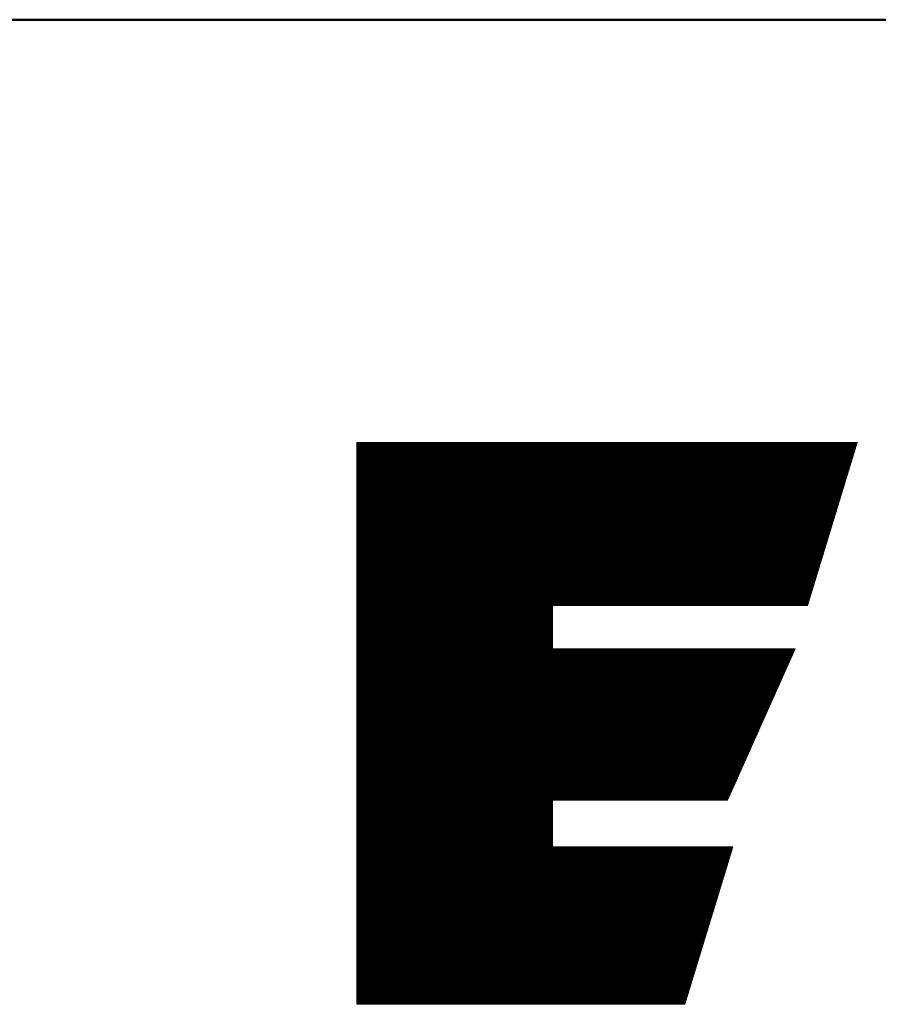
# Model space of a CAD drawing. Header units: inches. Extents: x 0.1 to 16.9, y 0.4 to 10.6.
# Tile 7 of 24: x 12.979 to 13.363, y 0.789 to 1.23. Entities that reach past the tile are written whole.
import ezdxf

# ---------------------------------------------------------------- set-up
doc = ezdxf.new("R2010")
doc.units = ezdxf.units.IN
doc.header["$MEASUREMENT"] = 0
doc.layers.add('FORMAT', color=5, linetype='Continuous', lineweight=25, true_color=0x0000ff)
doc.layers.add('Title (ANSI)', color=7, linetype='Continuous', lineweight=50)
doc.styles.add('Text Style107', font='arialbd.ttf')
doc.styles.add('Text Style109', font='arialbd.ttf')
doc.styles.add('Text Style47', font='ARIALN.TTF')
doc.styles.add('Text Style50', font='arial.ttf')
doc.styles.add('Text Style55', font='arial.ttf')
doc.styles.add('Text Style59', font='arial.ttf')

# ---------------------------------------------------------------- blocks, each defined once
blk = doc.blocks.new('Title Blocks ICD TITLE BLOCK MM CUSTOMER')
at = {"layer": 'FORMAT', "color": 7, "linetype": 'Continuous', "lineweight": 5}
for p, q in [((7.99462, 7.6129), (7.77071, 7.6129)), ((7.77071, 7.6129), (7.77071, 7.36144)), ((7.77071, 7.6129), (7.77071, 7.6129)), ((7.77071, 7.61232), (7.77129, 7.6129)), ((7.77071, 7.61175), (7.77187, 7.6129)), ((7.77071, 7.61117), (7.77244, 7.6129)), ((7.77071, 7.61059), (7.77302, 7.6129)), ((7.77071, 7.61002), (7.7736, 7.6129)), ((7.77071, 7.60944), (7.77417, 7.6129)), ((7.77071, 7.60886), (7.77475, 7.6129)), ((7.77071, 7.60829), (7.77533, 7.6129)), ((7.77071, 7.60771), (7.7759, 7.6129)), ((7.77071, 7.60713), (7.77648, 7.6129)), ((7.77071, 7.60655), (7.77706, 7.6129)), ((7.77071, 7.60598), (7.77763, 7.6129)), ((7.77071, 7.6054), (7.77821, 7.6129)), ((7.77071, 7.60482), (7.77879, 7.6129)), ((7.77071, 7.60425), (7.77936, 7.6129)), ((7.77071, 7.60367), (7.77994, 7.6129)), ((7.77071, 7.60309), (7.78052, 7.6129)), ((7.77071, 7.60252), (7.7811, 7.6129)), ((7.77071, 7.60194), (7.78167, 7.6129)), ((7.77071, 7.60136), (7.78225, 7.6129)), ((7.77071, 7.60079), (7.78283, 7.6129)), ((7.77071, 7.60021), (7.7834, 7.6129)), ((7.77071, 7.59963), (7.78398, 7.6129)), ((7.77071, 7.59906), (7.78456, 7.6129)), ((7.77071, 7.59848), (7.78513, 7.6129)), ((7.77071, 7.5979), (7.78571, 7.6129)), ((7.77071, 7.59733), (7.78629, 7.6129)), ((7.77071, 7.59675), (7.78686, 7.6129)), ((7.77071, 7.59617), (7.78744, 7.6129)), ((7.77071, 7.5956), (7.78802, 7.6129)), ((7.77071, 7.59502), (7.78859, 7.6129)), ((7.77071, 7.59444), (7.78917, 7.6129)), ((7.77071, 7.59386), (7.78975, 7.6129)), ((7.77071, 7.59329), (7.79032, 7.6129)), ((7.77071, 7.59271), (7.7909, 7.6129)), ((7.77071, 7.59213), (7.79148, 7.6129)), ((7.77071, 7.59156), (7.79205, 7.6129)), ((7.77071, 7.59098), (7.79263, 7.6129)), ((7.77071, 7.5904), (7.79321, 7.6129)), ((7.77071, 7.58983), (7.79378, 7.6129)), ((7.77071, 7.58925), (7.79436, 7.6129)), ((7.77071, 7.58867), (7.79494, 7.6129)), ((7.77071, 7.5881), (7.79552, 7.6129)), ((7.77071, 7.58752), (7.79609, 7.6129)), ((7.77071, 7.58694), (7.79667, 7.6129)), ((7.77071, 7.58637), (7.79725, 7.6129)), ((7.77071, 7.58579), (7.79782, 7.6129)), ((7.77071, 7.58521), (7.7984, 7.6129)), ((7.77071, 7.58464), (7.79898, 7.6129)), ((7.77071, 7.58406), (7.79955, 7.6129)), ((7.77071, 7.58348), (7.80013, 7.6129)), ((7.77071, 7.58291), (7.80071, 7.6129)), ((7.77071, 7.58233), (7.80128, 7.6129)), ((7.77071, 7.58175), (7.80186, 7.6129)), ((7.77071, 7.58118), (7.80244, 7.6129)), ((7.77071, 7.5806), (7.80301, 7.6129)), ((7.77071, 7.58002), (7.80359, 7.6129)), ((7.77071, 7.57944), (7.80417, 7.6129)), ((7.77071, 7.57887), (7.80474, 7.6129)), ((7.77071, 7.57829), (7.80532, 7.6129)), ((7.77071, 7.57771), (7.8059, 7.6129)), ((7.77071, 7.57714), (7.80647, 7.6129)), ((7.77071, 7.57656), (7.80705, 7.6129)), ((7.77071, 7.57598), (7.80763, 7.6129)), ((7.77071, 7.57541), (7.80821, 7.6129)), ((7.77071, 7.57483), (7.80878, 7.6129)), ((7.77071, 7.57425), (7.80936, 7.6129)), ((7.77071, 7.57368), (7.80994, 7.6129)), ((7.77071, 7.5731), (7.81051, 7.6129)), ((7.77071, 7.57252), (7.81109, 7.6129)), ((7.77071, 7.57195), (7.81167, 7.6129)), ((7.77071, 7.57137), (7.81224, 7.6129)), ((7.77071, 7.57079), (7.81282, 7.6129)), ((7.77071, 7.57022), (7.8134, 7.6129)), ((7.77071, 7.56964), (7.81397, 7.6129)), ((7.77071, 7.56906), (7.81455, 7.6129)), ((7.77071, 7.56849), (7.81513, 7.6129)), ((7.77071, 7.56791), (7.8157, 7.6129)), ((7.77071, 7.56733), (7.81628, 7.6129)), ((7.77071, 7.56675), (7.81686, 7.6129)), ((7.77071, 7.56618), (7.81743, 7.6129)), ((7.77071, 7.5656), (7.81801, 7.6129)), ((7.77071, 7.56502), (7.81859, 7.6129)), ((7.77071, 7.56445), (7.81916, 7.6129)), ((7.77071, 7.56387), (7.81974, 7.6129)), ((7.77071, 7.56329), (7.82032, 7.6129)), ((7.77071, 7.56272), (7.82089, 7.6129)), ((7.77071, 7.56214), (7.82147, 7.6129)), ((7.77071, 7.56156), (7.82205, 7.6129)), ((7.77071, 7.56099), (7.82263, 7.6129)), ((7.77071, 7.56041), (7.8232, 7.6129)), ((7.77071, 7.55983), (7.82378, 7.6129)), ((7.77071, 7.55926), (7.82436, 7.6129)), ((7.77071, 7.55868), (7.82493, 7.6129)), ((7.77071, 7.5581), (7.82551, 7.6129)), ((7.77071, 7.55753), (7.82609, 7.6129)), ((7.77071, 7.55695), (7.82666, 7.6129)), ((7.77071, 7.55637), (7.82724, 7.6129)), ((7.77071, 7.5558), (7.82782, 7.6129)), ((7.77071, 7.55522), (7.82839, 7.6129)), ((7.77071, 7.55464), (7.82897, 7.6129)), ((7.77071, 7.55407), (7.82955, 7.6129)), ((7.77071, 7.55349), (7.83012, 7.6129)), ((7.77071, 7.55291), (7.8307, 7.6129)), ((7.77071, 7.55233), (7.83128, 7.6129)), ((7.77071, 7.55176), (7.83185, 7.6129)), ((7.77071, 7.55118), (7.83243, 7.6129)), ((7.77071, 7.5506), (7.83301, 7.6129)), ((7.77071, 7.55003), (7.83358, 7.6129)), ((7.77071, 7.54945), (7.83416, 7.6129)), ((7.77071, 7.54887), (7.83474, 7.6129)), ((7.77071, 7.5483), (7.83532, 7.6129)), ((7.77071, 7.54772), (7.83589, 7.6129)), ((7.77071, 7.54714), (7.83647, 7.6129)), ((7.77071, 7.54657), (7.83705, 7.6129)), ((7.77071, 7.54599), (7.83762, 7.6129)), ((7.77071, 7.54541), (7.8382, 7.6129)), ((7.77071, 7.54484), (7.83878, 7.6129)), ((7.77071, 7.54426), (7.83935, 7.6129)), ((7.77071, 7.54368), (7.83993, 7.6129)), ((7.77071, 7.54311), (7.84051, 7.6129)), ((7.77071, 7.54253), (7.84108, 7.6129)), ((7.77071, 7.54195), (7.84166, 7.6129)), ((7.77071, 7.54138), (7.84224, 7.6129)), ((7.77071, 7.5408), (7.84281, 7.6129)), ((7.77071, 7.54022), (7.84339, 7.6129)), ((7.77071, 7.53964), (7.84397, 7.6129)), ((7.77071, 7.53907), (7.84454, 7.6129)), ((7.77071, 7.53849), (7.84512, 7.6129)), ((7.77071, 7.53791), (7.8457, 7.6129)), ((7.77071, 7.53734), (7.84627, 7.6129)), ((7.77071, 7.53676), (7.84685, 7.6129)), ((7.77071, 7.53618), (7.84743, 7.6129)), ((7.77071, 7.53561), (7.848, 7.6129)), ((7.77071, 7.53503), (7.84858, 7.6129)), ((7.77071, 7.53445), (7.84916, 7.6129)), ((7.77071, 7.53388), (7.84974, 7.6129)), ((7.77071, 7.5333), (7.85031, 7.6129)), ((7.77071, 7.53272), (7.85089, 7.6129)), ((7.77071, 7.53215), (7.85147, 7.6129)), ((7.77071, 7.53157), (7.85204, 7.6129)), ((7.77071, 7.53099), (7.85262, 7.6129)), ((7.77071, 7.53042), (7.8532, 7.6129)), ((7.77071, 7.52984), (7.85377, 7.6129)), ((7.77071, 7.52926), (7.85435, 7.6129)), ((7.77071, 7.52869), (7.85493, 7.6129)), ((7.77071, 7.52811), (7.8555, 7.6129)), ((7.77071, 7.52753), (7.85608, 7.6129)), ((7.77071, 7.52696), (7.85666, 7.6129)), ((7.77071, 7.52638), (7.85723, 7.6129)), ((7.77071, 7.5258), (7.85781, 7.6129)), ((7.77071, 7.52522), (7.85839, 7.6129)), ((7.77071, 7.52465), (7.85896, 7.6129)), ((7.77071, 7.52407), (7.85954, 7.6129)), ((7.77071, 7.52349), (7.86012, 7.6129)), ((7.77071, 7.52292), (7.86069, 7.6129)), ((7.77071, 7.52234), (7.86127, 7.6129)), ((7.77071, 7.52176), (7.86185, 7.6129)), ((7.77071, 7.52119), (7.86243, 7.6129)), ((7.77071, 7.52061), (7.863, 7.6129)), ((7.77071, 7.52003), (7.86358, 7.6129)), ((7.77071, 7.51946), (7.86416, 7.6129)), ((7.77071, 7.51888), (7.86473, 7.6129)), ((7.77071, 7.5183), (7.86531, 7.6129)), ((7.77071, 7.51773), (7.86589, 7.6129)), ((7.77071, 7.51715), (7.86646, 7.6129)), ((7.77071, 7.51657), (7.86704, 7.6129)), ((7.77071, 7.516), (7.86762, 7.6129)), ((7.77071, 7.51542), (7.86819, 7.6129)), ((7.77071, 7.51484), (7.86877, 7.6129)), ((7.77071, 7.51427), (7.86935, 7.6129)), ((7.77071, 7.51369), (7.86992, 7.6129)), ((7.77071, 7.51311), (7.8705, 7.6129)), ((7.77071, 7.51253), (7.87108, 7.6129)), ((7.77071, 7.51196), (7.87165, 7.6129)), ((7.77071, 7.51138), (7.87223, 7.6129)), ((7.77071, 7.5108), (7.87281, 7.6129)), ((7.77071, 7.51023), (7.87338, 7.6129)), ((7.77071, 7.50965), (7.87396, 7.6129)), ((7.77071, 7.50907), (7.87454, 7.6129)), ((7.77071, 7.5085), (7.87511, 7.6129)), ((7.77071, 7.50792), (7.87569, 7.6129)), ((7.77071, 7.50734), (7.87627, 7.6129)), ((7.77071, 7.50677), (7.87685, 7.6129)), ((7.77071, 7.50619), (7.87742, 7.6129)), ((7.77071, 7.50561), (7.878, 7.6129)), ((7.77071, 7.50504), (7.87858, 7.6129)), ((7.77071, 7.50446), (7.87915, 7.6129)), ((7.77071, 7.50388), (7.87973, 7.6129)), ((7.77071, 7.50331), (7.88031, 7.6129)), ((7.77071, 7.50273), (7.88088, 7.6129)), ((7.77071, 7.50215), (7.88146, 7.6129)), ((7.77071, 7.50158), (7.88204, 7.6129)), ((7.77071, 7.501), (7.88261, 7.6129)), ((7.77071, 7.50042), (7.88319, 7.6129)), ((7.77071, 7.49985), (7.88377, 7.6129)), ((7.77071, 7.49927), (7.88434, 7.6129)), ((7.77071, 7.49869), (7.88492, 7.6129)), ((7.77071, 7.49811), (7.8855, 7.6129)), ((7.77071, 7.49754), (7.88607, 7.6129)), ((7.77071, 7.49696), (7.88665, 7.6129)), ((7.77071, 7.49638), (7.88723, 7.6129)), ((7.77071, 7.49581), (7.8878, 7.6129)), ((7.77071, 7.49523), (7.88838, 7.6129)), ((7.77071, 7.49465), (7.88896, 7.6129)), ((7.77071, 7.49408), (7.88954, 7.6129)), ((7.77071, 7.4935), (7.89011, 7.6129)), ((7.77071, 7.49292), (7.89069, 7.6129)), ((7.77071, 7.49235), (7.89127, 7.6129)), ((7.77071, 7.49177), (7.89184, 7.6129)), ((7.77071, 7.49119), (7.89242, 7.6129)), ((7.77071, 7.49062), (7.893, 7.6129)), ((7.77071, 7.49004), (7.89357, 7.6129)), ((7.77071, 7.48946), (7.89415, 7.6129)), ((7.77071, 7.48889), (7.89473, 7.6129)), ((7.77071, 7.48831), (7.8953, 7.6129)), ((7.77071, 7.48773), (7.89588, 7.6129)), ((7.77071, 7.48716), (7.89646, 7.6129)), ((7.77071, 7.48658), (7.89703, 7.6129)), ((7.77071, 7.486), (7.89761, 7.6129)), ((7.77071, 7.48542), (7.89819, 7.6129)), ((7.77071, 7.48485), (7.89876, 7.6129)), ((7.77071, 7.48427), (7.89934, 7.6129)), ((7.77071, 7.48369), (7.89992, 7.6129)), ((7.77071, 7.48312), (7.90049, 7.6129)), ((7.77071, 7.48254), (7.90107, 7.6129)), ((7.77071, 7.48196), (7.90165, 7.6129)), ((7.77071, 7.48139), (7.90222, 7.6129)), ((7.77071, 7.48081), (7.9028, 7.6129)), ((7.77071, 7.48023), (7.90338, 7.6129)), ((7.77071, 7.47966), (7.90396, 7.6129)), ((7.77071, 7.47908), (7.90453, 7.6129)), ((7.77071, 7.4785), (7.90511, 7.6129)), ((7.77071, 7.47793), (7.90569, 7.6129)), ((7.77071, 7.47735), (7.90626, 7.6129)), ((7.77071, 7.47677), (7.90684, 7.6129)), ((7.77071, 7.4762), (7.90742, 7.6129)), ((7.77071, 7.47562), (7.90799, 7.6129)), ((7.77071, 7.47504), (7.90857, 7.6129)), ((7.77071, 7.47447), (7.90915, 7.6129)), ((7.77071, 7.47389), (7.90972, 7.6129)), ((7.77071, 7.47331), (7.9103, 7.6129)), ((7.77071, 7.47274), (7.91088, 7.6129)), ((7.77071, 7.47216), (7.91145, 7.6129)), ((7.77071, 7.47158), (7.91203, 7.6129)), ((7.77071, 7.471), (7.91261, 7.6129)), ((7.77071, 7.47043), (7.91318, 7.6129)), ((7.77071, 7.46985), (7.91376, 7.6129)), ((7.77071, 7.46927), (7.91434, 7.6129)), ((7.77071, 7.4687), (7.91491, 7.6129)), ((7.77071, 7.46812), (7.91549, 7.6129)), ((7.77071, 7.46754), (7.91607, 7.6129)), ((7.77071, 7.46697), (7.91665, 7.6129)), ((7.77071, 7.46639), (7.91722, 7.6129)), ((7.77071, 7.46581), (7.9178, 7.6129)), ((7.77071, 7.46524), (7.91838, 7.6129)), ((7.77071, 7.46466), (7.91895, 7.6129)), ((7.77071, 7.46408), (7.91953, 7.6129)), ((7.77071, 7.46351), (7.92011, 7.6129)), ((7.77071, 7.46293), (7.92068, 7.6129)), ((7.77071, 7.46235), (7.92126, 7.6129)), ((7.77071, 7.46178), (7.92184, 7.6129)), ((7.77071, 7.4612), (7.92241, 7.6129)), ((7.77071, 7.46062), (7.92299, 7.6129)), ((7.77071, 7.46005), (7.92357, 7.6129)), ((7.77071, 7.45947), (7.92414, 7.6129)), ((7.77071, 7.45889), (7.92472, 7.6129)), ((7.77071, 7.45831), (7.9253, 7.6129)), ((7.77071, 7.45774), (7.92587, 7.6129)), ((7.77071, 7.45716), (7.92645, 7.6129)), ((7.77071, 7.45658), (7.92703, 7.6129)), ((7.77071, 7.45601), (7.9276, 7.6129)), ((7.77071, 7.45543), (7.92818, 7.6129)), ((7.77071, 7.45485), (7.92876, 7.6129)), ((7.77071, 7.45428), (7.92933, 7.6129)), ((7.77071, 7.4537), (7.92991, 7.6129)), ((7.77071, 7.45312), (7.93049, 7.6129)), ((7.77071, 7.45255), (7.93107, 7.6129)), ((7.85873, 7.53999), (7.93164, 7.6129)), ((7.85931, 7.53999), (7.93222, 7.6129)), ((7.85989, 7.53999), (7.9328, 7.6129)), ((7.86046, 7.53999), (7.93337, 7.6129)), ((7.86104, 7.53999), (7.93395, 7.6129)), ((7.86162, 7.53999), (7.93453, 7.6129)), ((7.8622, 7.53999), (7.9351, 7.6129)), ((7.86277, 7.53999), (7.93568, 7.6129)), ((7.86335, 7.53999), (7.93626, 7.6129)), ((7.86393, 7.53999), (7.93683, 7.6129)), ((7.8645, 7.53999), (7.93741, 7.6129)), ((7.86508, 7.53999), (7.93799, 7.6129)), ((7.86566, 7.53999), (7.93856, 7.6129)), ((7.86623, 7.53999), (7.93914, 7.6129)), ((7.86681, 7.53999), (7.93972, 7.6129)), ((7.86739, 7.53999), (7.94029, 7.6129)), ((7.86796, 7.53999), (7.94087, 7.6129)), ((7.86854, 7.53999), (7.94145, 7.6129)), ((7.86912, 7.53999), (7.94202, 7.6129)), ((7.86969, 7.53999), (7.9426, 7.6129)), ((7.87027, 7.53999), (7.94318, 7.6129)), ((7.87085, 7.53999), (7.94376, 7.6129)), ((7.87142, 7.53999), (7.94433, 7.6129)), ((7.872, 7.53999), (7.94491, 7.6129)), ((7.87258, 7.53999), (7.94549, 7.6129)), ((7.87315, 7.53999), (7.94606, 7.6129)), ((7.87373, 7.53999), (7.94664, 7.6129)), ((7.87431, 7.53999), (7.94722, 7.6129)), ((7.87488, 7.53999), (7.94779, 7.6129)), ((7.87546, 7.53999), (7.94837, 7.6129)), ((7.87604, 7.53999), (7.94895, 7.6129)), ((7.87662, 7.53999), (7.94952, 7.6129)), ((7.87719, 7.53999), (7.9501, 7.6129)), ((7.87777, 7.53999), (7.95068, 7.6129)), ((7.87835, 7.53999), (7.95125, 7.6129)), ((7.87892, 7.53999), (7.95183, 7.6129)), ((7.8795, 7.53999), (7.95241, 7.6129)), ((7.88008, 7.53999), (7.95298, 7.6129)), ((7.88065, 7.53999), (7.95356, 7.6129)), ((7.88123, 7.53999), (7.95414, 7.6129)), ((7.88181, 7.53999), (7.95471, 7.6129)), ((7.88238, 7.53999), (7.95529, 7.6129)), ((7.88296, 7.53999), (7.95587, 7.6129)), ((7.88354, 7.53999), (7.95644, 7.6129)), ((7.88411, 7.53999), (7.95702, 7.6129)), ((7.88469, 7.53999), (7.9576, 7.6129)), ((7.88527, 7.53999), (7.95818, 7.6129)), ((7.88584, 7.53999), (7.95875, 7.6129)), ((7.88642, 7.53999), (7.95933, 7.6129)), ((7.887, 7.53999), (7.95991, 7.6129)), ((7.88757, 7.53999), (7.96048, 7.6129)), ((7.88815, 7.53999), (7.96106, 7.6129)), ((7.88873, 7.53999), (7.96164, 7.6129)), ((7.88931, 7.53999), (7.96221, 7.6129)), ((7.88988, 7.53999), (7.96279, 7.6129)), ((7.89046, 7.53999), (7.96337, 7.6129)), ((7.89104, 7.53999), (7.96394, 7.6129)), ((7.89161, 7.53999), (7.96452, 7.6129)), ((7.89219, 7.53999), (7.9651, 7.6129)), ((7.89277, 7.53999), (7.96567, 7.6129)), ((7.89334, 7.53999), (7.96625, 7.6129)), ((7.89392, 7.53999), (7.96683, 7.6129)), ((7.8945, 7.53999), (7.9674, 7.6129)), ((7.89507, 7.53999), (7.96798, 7.6129)), ((7.89565, 7.53999), (7.96856, 7.6129)), ((7.89623, 7.53999), (7.96913, 7.6129)), ((7.8968, 7.53999), (7.96971, 7.6129)), ((7.89738, 7.53999), (7.97029, 7.6129)), ((7.89796, 7.53999), (7.97087, 7.6129)), ((7.89853, 7.53999), (7.97144, 7.6129)), ((7.89911, 7.53999), (7.97202, 7.6129)), ((7.89969, 7.53999), (7.9726, 7.6129)), ((7.90026, 7.53999), (7.97317, 7.6129)), ((7.90084, 7.53999), (7.97375, 7.6129)), ((7.90142, 7.53999), (7.97433, 7.6129)), ((7.90199, 7.53999), (7.9749, 7.6129)), ((7.90257, 7.53999), (7.97548, 7.6129)), ((7.90315, 7.53999), (7.97606, 7.6129)), ((7.90373, 7.53999), (7.97663, 7.6129)), ((7.9043, 7.53999), (7.97721, 7.6129)), ((7.90488, 7.53999), (7.97779, 7.6129)), ((7.90546, 7.53999), (7.97836, 7.6129)), ((7.90603, 7.53999), (7.97894, 7.6129)), ((7.90661, 7.53999), (7.97952, 7.6129)), ((7.90719, 7.53999), (7.98009, 7.6129)), ((7.90776, 7.53999), (7.98067, 7.6129)), ((7.90834, 7.53999), (7.98125, 7.6129)), ((7.90892, 7.53999), (7.98182, 7.6129)), ((7.90949, 7.53999), (7.9824, 7.6129)), ((7.91007, 7.53999), (7.98298, 7.6129)), ((7.91065, 7.53999), (7.98355, 7.6129)), ((7.91122, 7.53999), (7.98413, 7.6129)), ((7.9118, 7.53999), (7.98471, 7.6129)), ((7.91238, 7.53999), (7.98529, 7.6129)), ((7.91295, 7.53999), (7.98586, 7.6129)), ((7.91353, 7.53999), (7.98644, 7.6129)), ((7.91411, 7.53999), (7.98702, 7.6129)), ((7.91468, 7.53999), (7.98759, 7.6129)), ((7.91526, 7.53999), (7.98817, 7.6129)), ((7.91584, 7.53999), (7.98875, 7.6129)), ((7.91642, 7.53999), (7.98932, 7.6129)), ((7.91699, 7.53999), (7.9899, 7.6129)), ((7.91757, 7.53999), (7.99048, 7.6129)), ((7.91815, 7.53999), (7.99105, 7.6129)), ((7.91872, 7.53999), (7.99163, 7.6129)), ((7.9193, 7.53999), (7.99221, 7.6129)), ((7.91988, 7.53999), (7.99278, 7.6129)), ((7.92045, 7.53999), (7.99336, 7.6129)), ((7.92103, 7.53999), (7.99394, 7.6129)), ((7.92161, 7.53999), (7.99451, 7.6129)), ((7.97238, 7.53999), (7.99462, 7.6129)), ((7.92218, 7.53999), (7.99441, 7.61222)), ((7.92276, 7.53999), (7.99416, 7.61139)), ((7.92334, 7.53999), (7.9939, 7.61056)), ((7.92391, 7.53999), (7.99365, 7.60973)), ((7.92449, 7.53999), (7.9934, 7.6089)), ((7.92507, 7.53999), (7.99314, 7.60807)), ((7.92564, 7.53999), (7.99289, 7.60724)), ((7.92622, 7.53999), (7.99264, 7.60641)), ((7.9268, 7.53999), (7.99238, 7.60558)), ((7.92737, 7.53999), (7.99213, 7.60475)), ((7.92795, 7.53999), (7.99188, 7.60392)), ((7.92853, 7.53999), (7.99162, 7.60309)), ((7.9291, 7.53999), (7.99137, 7.60226)), ((7.92968, 7.53999), (7.99112, 7.60143)), ((7.93026, 7.53999), (7.99087, 7.6006)), ((7.93084, 7.53999), (7.99061, 7.59977)), ((7.93141, 7.53999), (7.99036, 7.59894)), ((7.93199, 7.53999), (7.99011, 7.59811)), ((7.93257, 7.53999), (7.98985, 7.59728)), ((7.93314, 7.53999), (7.9896, 7.59645)), ((7.93372, 7.53999), (7.98935, 7.59562)), ((7.9343, 7.53999), (7.98909, 7.59479)), ((7.93487, 7.53999), (7.98884, 7.59396)), ((7.93545, 7.53999), (7.98859, 7.59313)), ((7.93603, 7.53999), (7.98833, 7.5923)), ((7.9366, 7.53999), (7.98808, 7.59147)), ((7.93718, 7.53999), (7.98783, 7.59064)), ((7.93776, 7.53999), (7.98758, 7.58981)), ((7.93833, 7.53999), (7.98732, 7.58898)), ((7.93891, 7.53999), (7.98707, 7.58815)), ((7.93949, 7.53999), (7.98682, 7.58732)), ((7.94006, 7.53999), (7.98656, 7.58649)), ((7.94064, 7.53999), (7.98631, 7.58566)), ((7.94122, 7.53999), (7.98606, 7.58483)), ((7.94179, 7.53999), (7.9858, 7.584)), ((7.94237, 7.53999), (7.98555, 7.58317)), ((7.94295, 7.53999), (7.9853, 7.58234)), ((7.94353, 7.53999), (7.98504, 7.58151)), ((7.9441, 7.53999), (7.98479, 7.58068)), ((7.94468, 7.53999), (7.98454, 7.57985)), ((7.94526, 7.53999), (7.98428, 7.57902)), ((7.94583, 7.53999), (7.98403, 7.57819)), ((7.94641, 7.53999), (7.98378, 7.57736)), ((7.94699, 7.53999), (7.98353, 7.57653)), ((7.94756, 7.53999), (7.98327, 7.5757)), ((7.94814, 7.53999), (7.98302, 7.57487)), ((7.94872, 7.53999), (7.98277, 7.57404)), ((7.94929, 7.53999), (7.98251, 7.57321)), ((7.94987, 7.53999), (7.98226, 7.57238)), ((7.95045, 7.53999), (7.98201, 7.57155)), ((7.95102, 7.53999), (7.98175, 7.57072)), ((7.9516, 7.53999), (7.9815, 7.56989)), ((7.95218, 7.53999), (7.98125, 7.56906)), ((7.95275, 7.53999), (7.98099, 7.56824)), ((7.95333, 7.53999), (7.98074, 7.56741)), ((7.95391, 7.53999), (7.98049, 7.56658)), ((7.95448, 7.53999), (7.98024, 7.56575)), ((7.95506, 7.53999), (7.97998, 7.56492)), ((7.95564, 7.53999), (7.97973, 7.56409)), ((7.95621, 7.53999), (7.97948, 7.56326)), ((7.95679, 7.53999), (7.97922, 7.56243)), ((7.95737, 7.53999), (7.97897, 7.5616)), ((7.95795, 7.53999), (7.97872, 7.56077)), ((7.95852, 7.53999), (7.97846, 7.55994)), ((7.9591, 7.53999), (7.97821, 7.55911)), ((7.95968, 7.53999), (7.97796, 7.55828)), ((7.96025, 7.53999), (7.9777, 7.55745)), ((7.96083, 7.53999), (7.97745, 7.55662)), ((7.96141, 7.53999), (7.9772, 7.55579)), ((7.96198, 7.53999), (7.97695, 7.55496)), ((7.96256, 7.53999), (7.97669, 7.55413)), ((7.96314, 7.53999), (7.97644, 7.5533)), ((7.96371, 7.53999), (7.97619, 7.55247)), ((7.96429, 7.53999), (7.97593, 7.55164)), ((7.96487, 7.53999), (7.97568, 7.55081)), ((7.96544, 7.53999), (7.97543, 7.54998)), ((7.96602, 7.53999), (7.97517, 7.54915)), ((7.9666, 7.53999), (7.97492, 7.54832)), ((7.96717, 7.53999), (7.97467, 7.54749)), ((7.96775, 7.53999), (7.97441, 7.54666)), ((7.96833, 7.53999), (7.97416, 7.54583)), ((7.9689, 7.53999), (7.97391, 7.545)), ((7.96948, 7.53999), (7.97366, 7.54417)), ((7.97006, 7.53999), (7.9734, 7.54334)), ((7.97064, 7.53999), (7.97315, 7.54251)), ((7.77071, 7.45197), (7.85832, 7.53958)), ((7.77071, 7.45139), (7.85832, 7.539)), ((7.77071, 7.45082), (7.85832, 7.53843)), ((7.77071, 7.45024), (7.85832, 7.53785)), ((7.85832, 7.53999), (7.97238, 7.53999)), ((7.85832, 7.52065), (7.85832, 7.53999)), ((7.97121, 7.53999), (7.9729, 7.54168)), ((7.97179, 7.53999), (7.97264, 7.54085)), ((7.97237, 7.53999), (7.97239, 7.54002)), ((7.77071, 7.44966), (7.85832, 7.53727)), ((7.77071, 7.44909), (7.85832, 7.5367)), ((7.77071, 7.44851), (7.85832, 7.53612)), ((7.77071, 7.44793), (7.85832, 7.53554)), ((7.77071, 7.44736), (7.85832, 7.53497)), ((7.77071, 7.44678), (7.85832, 7.53439)), ((7.77071, 7.4462), (7.85832, 7.53381)), ((7.77071, 7.44563), (7.85832, 7.53324)), ((7.77071, 7.44505), (7.85832, 7.53266)), ((7.77071, 7.44447), (7.85832, 7.53208)), ((7.77071, 7.44389), (7.85832, 7.5315)), ((7.77071, 7.44332), (7.85832, 7.53093)), ((7.77071, 7.44274), (7.85832, 7.53035)), ((7.77071, 7.44216), (7.85832, 7.52977)), ((7.77071, 7.44159), (7.85832, 7.5292)), ((7.77071, 7.44101), (7.85832, 7.52862)), ((7.77071, 7.44043), (7.85832, 7.52804)), ((7.77071, 7.43986), (7.85832, 7.52747)), ((7.77071, 7.43928), (7.85832, 7.52689)), ((7.77071, 7.4387), (7.85832, 7.52631)), ((7.77071, 7.43813), (7.85832, 7.52574)), ((7.77071, 7.43755), (7.85832, 7.52516)), ((7.77071, 7.43697), (7.85832, 7.52458)), ((7.77071, 7.4364), (7.85832, 7.52401)), ((7.77071, 7.43582), (7.85832, 7.52343)), ((7.77071, 7.43524), (7.85832, 7.52285)), ((7.77071, 7.43467), (7.85832, 7.52228)), ((7.77071, 7.43409), (7.85832, 7.5217)), ((7.77071, 7.43351), (7.85832, 7.52112)), ((7.77071, 7.43294), (7.85842, 7.52065)), ((7.77071, 7.43236), (7.859, 7.52065)), ((7.77071, 7.43178), (7.85958, 7.52065)), ((7.77071, 7.4312), (7.86015, 7.52065)), ((7.77071, 7.43063), (7.86073, 7.52065)), ((7.77071, 7.43005), (7.86131, 7.52065)), ((7.77071, 7.42947), (7.86188, 7.52065)), ((7.77071, 7.4289), (7.86246, 7.52065)), ((7.77071, 7.42832), (7.86304, 7.52065)), ((7.77071, 7.42774), (7.86362, 7.52065)), ((7.77071, 7.42717), (7.86419, 7.52065)), ((7.77071, 7.42659), (7.86477, 7.52065)), ((7.77071, 7.42601), (7.86535, 7.52065)), ((7.77071, 7.42544), (7.86592, 7.52065)), ((7.77071, 7.42486), (7.8665, 7.52065)), ((7.77071, 7.42428), (7.86708, 7.52065)), ((7.77071, 7.42371), (7.86765, 7.52065)), ((7.77071, 7.42313), (7.86823, 7.52065)), ((7.77071, 7.42255), (7.86881, 7.52065)), ((7.77071, 7.42198), (7.86938, 7.52065)), ((7.77071, 7.4214), (7.86996, 7.52065)), ((7.77071, 7.42082), (7.87054, 7.52065)), ((7.77071, 7.42025), (7.87111, 7.52065)), ((7.77071, 7.41967), (7.87169, 7.52065)), ((7.77071, 7.41909), (7.87227, 7.52065)), ((7.77071, 7.41852), (7.87284, 7.52065)), ((7.77071, 7.41794), (7.87342, 7.52065)), ((7.77071, 7.41736), (7.874, 7.52065)), ((7.77071, 7.41678), (7.87457, 7.52065)), ((7.77071, 7.41621), (7.87515, 7.52065)), ((7.77071, 7.41563), (7.87573, 7.52065)), ((7.77071, 7.41505), (7.87631, 7.52065)), ((7.77071, 7.41448), (7.87688, 7.52065)), ((7.77071, 7.4139), (7.87746, 7.52065)), ((7.77071, 7.41332), (7.87804, 7.52065)), ((7.77071, 7.41275), (7.87861, 7.52065)), ((7.77071, 7.41217), (7.87919, 7.52065)), ((7.77071, 7.41159), (7.87977, 7.52065)), ((7.77071, 7.41102), (7.88034, 7.52065)), ((7.77071, 7.41044), (7.88092, 7.52065)), ((7.77071, 7.40986), (7.8815, 7.52065)), ((7.77071, 7.40929), (7.88207, 7.52065)), ((7.77071, 7.40871), (7.88265, 7.52065)), ((7.77071, 7.40813), (7.88323, 7.52065)), ((7.77071, 7.40756), (7.8838, 7.52065)), ((7.77071, 7.40698), (7.88438, 7.52065)), ((7.77071, 7.4064), (7.88496, 7.52065)), ((7.77071, 7.40583), (7.88553, 7.52065)), ((7.77071, 7.40525), (7.88611, 7.52065)), ((7.77071, 7.40467), (7.88669, 7.52065)), ((7.77071, 7.40409), (7.88726, 7.52065)), ((7.77071, 7.40352), (7.88784, 7.52065)), ((7.77071, 7.40294), (7.88842, 7.52065)), ((7.77071, 7.40236), (7.889, 7.52065)), ((7.77071, 7.40179), (7.88957, 7.52065)), ((7.77071, 7.40121), (7.89015, 7.52065)), ((7.77071, 7.40063), (7.89073, 7.52065)), ((7.77071, 7.40006), (7.8913, 7.52065)), ((7.77071, 7.39948), (7.89188, 7.52065)), ((7.77071, 7.3989), (7.89246, 7.52065)), ((7.77071, 7.39833), (7.89303, 7.52065)), ((7.77071, 7.39775), (7.89361, 7.52065)), ((7.77071, 7.39717), (7.89419, 7.52065)), ((7.77071, 7.3966), (7.89476, 7.52065)), ((7.77071, 7.39602), (7.89534, 7.52065)), ((7.77071, 7.39544), (7.89592, 7.52065)), ((7.77071, 7.39487), (7.89649, 7.52065)), ((7.77071, 7.39429), (7.89707, 7.52065)), ((7.77071, 7.39371), (7.89765, 7.52065)), ((7.77071, 7.39314), (7.89822, 7.52065)), ((7.77071, 7.39256), (7.8988, 7.52065)), ((7.77071, 7.39198), (7.89938, 7.52065)), ((7.77071, 7.39141), (7.89995, 7.52065)), ((7.77071, 7.39083), (7.90053, 7.52065)), ((7.77071, 7.39025), (7.90111, 7.52065)), ((7.77071, 7.38967), (7.90168, 7.52065)), ((7.77071, 7.3891), (7.90226, 7.52065)), ((7.77071, 7.38852), (7.90284, 7.52065)), ((7.77071, 7.38794), (7.90342, 7.52065)), ((7.77071, 7.38737), (7.90399, 7.52065)), ((7.77071, 7.38679), (7.90457, 7.52065)), ((7.77071, 7.38621), (7.90515, 7.52065)), ((7.77071, 7.38564), (7.90572, 7.52065)), ((7.77071, 7.38506), (7.9063, 7.52065)), ((7.77071, 7.38448), (7.90688, 7.52065)), ((7.77071, 7.38391), (7.90745, 7.52065)), ((7.77071, 7.38333), (7.90803, 7.52065)), ((7.77071, 7.38275), (7.90861, 7.52065)), ((7.77071, 7.38218), (7.90918, 7.52065)), ((7.77071, 7.3816), (7.90976, 7.52065)), ((7.77071, 7.38102), (7.91034, 7.52065)), ((7.77071, 7.38045), (7.91091, 7.52065)), ((7.77071, 7.37987), (7.91149, 7.52065)), ((7.77071, 7.37929), (7.91207, 7.52065)), ((7.77071, 7.37872), (7.91264, 7.52065)), ((7.77071, 7.37814), (7.91322, 7.52065)), ((7.77071, 7.37756), (7.9138, 7.52065)), ((7.77071, 7.37698), (7.91437, 7.52065)), ((7.77071, 7.37641), (7.91495, 7.52065)), ((7.77071, 7.37583), (7.91553, 7.52065)), ((7.77071, 7.37525), (7.91611, 7.52065)), ((7.77071, 7.37468), (7.91668, 7.52065)), ((7.77071, 7.3741), (7.91726, 7.52065)), ((7.77071, 7.37352), (7.91784, 7.52065)), ((7.77071, 7.37295), (7.91841, 7.52065)), ((7.77071, 7.37237), (7.91899, 7.52065)), ((7.77071, 7.37179), (7.91957, 7.52065)), ((7.77071, 7.37122), (7.92014, 7.52065)), ((7.77071, 7.37064), (7.92072, 7.52065)), ((7.77071, 7.37006), (7.9213, 7.52065)), ((7.77071, 7.36949), (7.92187, 7.52065)), ((7.77071, 7.36891), (7.92245, 7.52065)), ((7.77071, 7.36833), (7.92303, 7.52065)), ((7.77071, 7.36776), (7.9236, 7.52065)), ((7.77071, 7.36718), (7.92418, 7.52065)), ((7.77071, 7.3666), (7.92476, 7.52065)), ((7.77071, 7.36603), (7.92533, 7.52065)), ((7.77071, 7.36545), (7.92591, 7.52065)), ((7.96683, 7.52065), (7.85832, 7.52065)), ((7.85865, 7.45281), (7.92649, 7.52065)), ((7.85922, 7.45281), (7.92706, 7.52065)), ((7.8598, 7.45281), (7.92764, 7.52065)), ((7.86038, 7.45281), (7.92822, 7.52065)), ((7.86095, 7.45281), (7.92879, 7.52065)), ((7.86153, 7.45281), (7.92937, 7.52065)), ((7.86211, 7.45281), (7.92995, 7.52065)), ((7.86269, 7.45281), (7.93053, 7.52065)), ((7.86326, 7.45281), (7.9311, 7.52065)), ((7.86384, 7.45281), (7.93168, 7.52065)), ((7.86442, 7.45281), (7.93226, 7.52065)), ((7.86499, 7.45281), (7.93283, 7.52065)), ((7.86557, 7.45281), (7.93341, 7.52065)), ((7.86615, 7.45281), (7.93399, 7.52065)), ((7.86672, 7.45281), (7.93456, 7.52065)), ((7.8673, 7.45281), (7.93514, 7.52065)), ((7.86788, 7.45281), (7.93572, 7.52065)), ((7.86845, 7.45281), (7.93629, 7.52065)), ((7.86903, 7.45281), (7.93687, 7.52065)), ((7.86961, 7.45281), (7.93745, 7.52065)), ((7.87018, 7.45281), (7.93802, 7.52065)), ((7.87076, 7.45281), (7.9386, 7.52065)), ((7.87134, 7.45281), (7.93918, 7.52065)), ((7.87191, 7.45281), (7.93975, 7.52065)), ((7.87249, 7.45281), (7.94033, 7.52065)), ((7.87307, 7.45281), (7.94091, 7.52065)), ((7.87364, 7.45281), (7.94148, 7.52065)), ((7.87422, 7.45281), (7.94206, 7.52065)), ((7.8748, 7.45281), (7.94264, 7.52065)), ((7.87537, 7.45281), (7.94322, 7.52065)), ((7.87595, 7.45281), (7.94379, 7.52065)), ((7.87653, 7.45281), (7.94437, 7.52065)), ((7.87711, 7.45281), (7.94495, 7.52065)), ((7.87768, 7.45281), (7.94552, 7.52065)), ((7.87826, 7.45281), (7.9461, 7.52065)), ((7.87884, 7.45281), (7.94668, 7.52065)), ((7.87941, 7.45281), (7.94725, 7.52065)), ((7.87999, 7.45281), (7.94783, 7.52065)), ((7.88057, 7.45281), (7.94841, 7.52065)), ((7.88114, 7.45281), (7.94898, 7.52065)), ((7.88172, 7.45281), (7.94956, 7.52065)), ((7.8823, 7.45281), (7.95014, 7.52065)), ((7.88287, 7.45281), (7.95071, 7.52065)), ((7.88345, 7.45281), (7.95129, 7.52065)), ((7.88403, 7.45281), (7.95187, 7.52065)), ((7.8846, 7.45281), (7.95244, 7.52065)), ((7.88518, 7.45281), (7.95302, 7.52065)), ((7.88576, 7.45281), (7.9536, 7.52065)), ((7.88633, 7.45281), (7.95417, 7.52065)), ((7.88691, 7.45281), (7.95475, 7.52065)), ((7.88749, 7.45281), (7.95533, 7.52065)), ((7.88806, 7.45281), (7.9559, 7.52065)), ((7.88864, 7.45281), (7.95648, 7.52065)), ((7.88922, 7.45281), (7.95706, 7.52065)), ((7.8898, 7.45281), (7.95764, 7.52065)), ((7.89037, 7.45281), (7.95821, 7.52065)), ((7.89095, 7.45281), (7.95879, 7.52065)), ((7.89153, 7.45281), (7.95937, 7.52065)), ((7.8921, 7.45281), (7.95994, 7.52065)), ((7.89268, 7.45281), (7.96052, 7.52065)), ((7.89326, 7.45281), (7.9611, 7.52065)), ((7.89383, 7.45281), (7.96167, 7.52065)), ((7.89441, 7.45281), (7.96225, 7.52065)), ((7.89499, 7.45281), (7.96283, 7.52065)), ((7.89556, 7.45281), (7.9634, 7.52065)), ((7.89614, 7.45281), (7.96398, 7.52065)), ((7.89672, 7.45281), (7.96456, 7.52065)), ((7.89729, 7.45281), (7.96513, 7.52065)), ((7.89787, 7.45281), (7.96571, 7.52065)), ((7.89845, 7.45281), (7.96629, 7.52065)), ((7.89902, 7.45281), (7.9668, 7.52059)), ((7.93663, 7.45281), (7.96683, 7.52065)), ((7.8996, 7.45281), (7.96634, 7.51955)), ((7.90018, 7.45281), (7.96588, 7.51851)), ((7.90075, 7.45281), (7.96541, 7.51747)), ((7.90133, 7.45281), (7.96495, 7.51643)), ((7.90191, 7.45281), (7.96449, 7.51539)), ((7.90248, 7.45281), (7.96402, 7.51435)), ((7.90306, 7.45281), (7.96356, 7.51331)), ((7.90364, 7.45281), (7.9631, 7.51227)), ((7.90422, 7.45281), (7.96264, 7.51123)), ((7.90479, 7.45281), (7.96217, 7.51019)), ((7.90537, 7.45281), (7.96171, 7.50915)), ((7.90595, 7.45281), (7.96125, 7.50811)), ((7.90652, 7.45281), (7.96078, 7.50707)), ((7.9071, 7.45281), (7.96032, 7.50603)), ((7.90768, 7.45281), (7.95986, 7.50499)), ((7.90825, 7.45281), (7.9594, 7.50395)), ((7.90883, 7.45281), (7.95893, 7.50291)), ((7.90941, 7.45281), (7.95847, 7.50187)), ((7.90998, 7.45281), (7.95801, 7.50083)), ((7.91056, 7.45281), (7.95755, 7.49979)), ((7.91114, 7.45281), (7.95708, 7.49876)), ((7.91171, 7.45281), (7.95662, 7.49772)), ((7.91229, 7.45281), (7.95616, 7.49668)), ((7.91287, 7.45281), (7.95569, 7.49564)), ((7.91344, 7.45281), (7.95523, 7.4946)), ((7.91402, 7.45281), (7.95477, 7.49356)), ((7.9146, 7.45281), (7.95431, 7.49252)), ((7.91517, 7.45281), (7.95384, 7.49148)), ((7.91575, 7.45281), (7.95338, 7.49044)), ((7.91633, 7.45281), (7.95292, 7.4894)), ((7.91691, 7.45281), (7.95246, 7.48836)), ((7.91748, 7.45281), (7.95199, 7.48732)), ((7.91806, 7.45281), (7.95153, 7.48628)), ((7.91864, 7.45281), (7.95107, 7.48524)), ((7.91921, 7.45281), (7.9506, 7.4842)), ((7.91979, 7.45281), (7.95014, 7.48316)), ((7.92037, 7.45281), (7.94968, 7.48212)), ((7.92094, 7.45281), (7.94922, 7.48108)), ((7.92152, 7.45281), (7.94875, 7.48004)), ((7.9221, 7.45281), (7.94829, 7.479)), ((7.92267, 7.45281), (7.94783, 7.47796)), ((7.92325, 7.45281), (7.94736, 7.47692)), ((7.92383, 7.45281), (7.9469, 7.47588)), ((7.9244, 7.45281), (7.94644, 7.47484)), ((7.92498, 7.45281), (7.94598, 7.47381)), ((7.92556, 7.45281), (7.94551, 7.47277)), ((7.92613, 7.45281), (7.94505, 7.47173)), ((7.92671, 7.45281), (7.94459, 7.47069)), ((7.92729, 7.45281), (7.94413, 7.46965)), ((7.92786, 7.45281), (7.94366, 7.46861)), ((7.92844, 7.45281), (7.9432, 7.46757)), ((7.92902, 7.45281), (7.94274, 7.46653)), ((7.92959, 7.45281), (7.94227, 7.46549)), ((7.93017, 7.45281), (7.94181, 7.46445)), ((7.93075, 7.45281), (7.94135, 7.46341)), ((7.93133, 7.45281), (7.94089, 7.46237)), ((7.9319, 7.45281), (7.94042, 7.46133)), ((7.93248, 7.45281), (7.93996, 7.46029)), ((7.93306, 7.45281), (7.9395, 7.45925)), ((7.93363, 7.45281), (7.93903, 7.45821)), ((7.93421, 7.45281), (7.93857, 7.45717)), ((7.93479, 7.45281), (7.93811, 7.45613)), ((7.93536, 7.45281), (7.93765, 7.45509)), ((7.93594, 7.45281), (7.93718, 7.45405)), ((7.77071, 7.36487), (7.85832, 7.45248)), ((7.77071, 7.3643), (7.85832, 7.45191)), ((7.77071, 7.36372), (7.85832, 7.45133)), ((7.77071, 7.36314), (7.85832, 7.45075)), ((7.77071, 7.36256), (7.85832, 7.45017)), ((7.77071, 7.36199), (7.85832, 7.4496)), ((7.85832, 7.45281), (7.93663, 7.45281)), ((7.85832, 7.43191), (7.85832, 7.45281)), ((7.93652, 7.45281), (7.93672, 7.45301)), ((7.77074, 7.36144), (7.85832, 7.44902)), ((7.77132, 7.36144), (7.85832, 7.44844)), ((7.77189, 7.36144), (7.85832, 7.44787)), ((7.77247, 7.36144), (7.85832, 7.44729)), ((7.77305, 7.36144), (7.85832, 7.44671)), ((7.77362, 7.36144), (7.85832, 7.44614)), ((7.7742, 7.36144), (7.85832, 7.44556)), ((7.77478, 7.36144), (7.85832, 7.44498)), ((7.77535, 7.36144), (7.85832, 7.44441)), ((7.77593, 7.36144), (7.85832, 7.44383)), ((7.77651, 7.36144), (7.85832, 7.44325)), ((7.77708, 7.36144), (7.85832, 7.44268)), ((7.77766, 7.36144), (7.85832, 7.4421)), ((7.77824, 7.36144), (7.85832, 7.44152)), ((7.77881, 7.36144), (7.85832, 7.44095)), ((7.77939, 7.36144), (7.85832, 7.44037)), ((7.77997, 7.36144), (7.85832, 7.43979)), ((7.78054, 7.36144), (7.85832, 7.43922)), ((7.78112, 7.36144), (7.85832, 7.43864)), ((7.7817, 7.36144), (7.85832, 7.43806)), ((7.78227, 7.36144), (7.85832, 7.43748)), ((7.78285, 7.36144), (7.85832, 7.43691)), ((7.78343, 7.36144), (7.85832, 7.43633)), ((7.78401, 7.36144), (7.85832, 7.43575)), ((7.78458, 7.36144), (7.85832, 7.43518)), ((7.78516, 7.36144), (7.85832, 7.4346)), ((7.78574, 7.36144), (7.85832, 7.43402)), ((7.78631, 7.36144), (7.85832, 7.43345)), ((7.78689, 7.36144), (7.85832, 7.43287)), ((7.78747, 7.36144), (7.85832, 7.43229)), ((7.78804, 7.36144), (7.85851, 7.43191)), ((7.78862, 7.36144), (7.85909, 7.43191)), ((7.7892, 7.36144), (7.85967, 7.43191)), ((7.78977, 7.36144), (7.86024, 7.43191)), ((7.79035, 7.36144), (7.86082, 7.43191)), ((7.79093, 7.36144), (7.8614, 7.43191)), ((7.7915, 7.36144), (7.86197, 7.43191)), ((7.79208, 7.36144), (7.86255, 7.43191)), ((7.79266, 7.36144), (7.86313, 7.43191)), ((7.79323, 7.36144), (7.8637, 7.43191)), ((7.79381, 7.36144), (7.86428, 7.43191)), ((7.79439, 7.36144), (7.86486, 7.43191)), ((7.79496, 7.36144), (7.86543, 7.43191)), ((7.79554, 7.36144), (7.86601, 7.43191)), ((7.79612, 7.36144), (7.86659, 7.43191)), ((7.7967, 7.36144), (7.86717, 7.43191)), ((7.79727, 7.36144), (7.86774, 7.43191)), ((7.79785, 7.36144), (7.86832, 7.43191)), ((7.79843, 7.36144), (7.8689, 7.43191)), ((7.799, 7.36144), (7.86947, 7.43191)), ((7.79958, 7.36144), (7.87005, 7.43191)), ((7.80016, 7.36144), (7.87063, 7.43191)), ((7.80073, 7.36144), (7.8712, 7.43191)), ((7.80131, 7.36144), (7.87178, 7.43191)), ((7.80189, 7.36144), (7.87236, 7.43191)), ((7.80246, 7.36144), (7.87293, 7.43191)), ((7.80304, 7.36144), (7.87351, 7.43191)), ((7.80362, 7.36144), (7.87409, 7.43191)), ((7.80419, 7.36144), (7.87466, 7.43191)), ((7.80477, 7.36144), (7.87524, 7.43191)), ((7.80535, 7.36144), (7.87582, 7.43191)), ((7.80592, 7.36144), (7.87639, 7.43191)), ((7.8065, 7.36144), (7.87697, 7.43191)), ((7.80708, 7.36144), (7.87755, 7.43191)), ((7.80765, 7.36144), (7.87812, 7.43191)), ((7.80823, 7.36144), (7.8787, 7.43191)), ((7.80881, 7.36144), (7.87928, 7.43191)), ((7.80938, 7.36144), (7.87986, 7.43191)), ((7.80996, 7.36144), (7.88043, 7.43191)), ((7.81054, 7.36144), (7.88101, 7.43191)), ((7.81112, 7.36144), (7.88159, 7.43191)), ((7.81169, 7.36144), (7.88216, 7.43191)), ((7.81227, 7.36144), (7.88274, 7.43191)), ((7.81285, 7.36144), (7.88332, 7.43191)), ((7.81342, 7.36144), (7.88389, 7.43191)), ((7.814, 7.36144), (7.88447, 7.43191)), ((7.81458, 7.36144), (7.88505, 7.43191)), ((7.81515, 7.36144), (7.88562, 7.43191)), ((7.81573, 7.36144), (7.8862, 7.43191)), ((7.81631, 7.36144), (7.88678, 7.43191)), ((7.81688, 7.36144), (7.88735, 7.43191)), ((7.81746, 7.36144), (7.88793, 7.43191)), ((7.81804, 7.36144), (7.88851, 7.43191)), ((7.81861, 7.36144), (7.88908, 7.43191)), ((7.81919, 7.36144), (7.88966, 7.43191)), ((7.81977, 7.36144), (7.89024, 7.43191)), ((7.82034, 7.36144), (7.89081, 7.43191)), ((7.82092, 7.36144), (7.89139, 7.43191)), ((7.8215, 7.36144), (7.89197, 7.43191)), ((7.82207, 7.36144), (7.89254, 7.43191)), ((7.82265, 7.36144), (7.89312, 7.43191)), ((7.82323, 7.36144), (7.8937, 7.43191)), ((7.82381, 7.36144), (7.89428, 7.43191)), ((7.82438, 7.36144), (7.89485, 7.43191)), ((7.82496, 7.36144), (7.89543, 7.43191)), ((7.82554, 7.36144), (7.89601, 7.43191)), ((7.82611, 7.36144), (7.89658, 7.43191)), ((7.82669, 7.36144), (7.89716, 7.43191)), ((7.82727, 7.36144), (7.89774, 7.43191)), ((7.82784, 7.36144), (7.89831, 7.43191)), ((7.82842, 7.36144), (7.89889, 7.43191)), ((7.829, 7.36144), (7.89947, 7.43191)), ((7.82957, 7.36144), (7.90004, 7.43191)), ((7.83015, 7.36144), (7.90062, 7.43191)), ((7.83073, 7.36144), (7.9012, 7.43191)), ((7.8313, 7.36144), (7.90177, 7.43191)), ((7.83188, 7.36144), (7.90235, 7.43191)), ((7.83246, 7.36144), (7.90293, 7.43191)), ((7.83303, 7.36144), (7.9035, 7.43191)), ((7.83361, 7.36144), (7.90408, 7.43191)), ((7.83419, 7.36144), (7.90466, 7.43191)), ((7.83476, 7.36144), (7.90523, 7.43191)), ((7.83534, 7.36144), (7.90581, 7.43191)), ((7.83592, 7.36144), (7.90639, 7.43191)), ((7.83649, 7.36144), (7.90697, 7.43191)), ((7.83707, 7.36144), (7.90754, 7.43191)), ((7.83765, 7.36144), (7.90812, 7.43191)), ((7.83823, 7.36144), (7.9087, 7.43191)), ((7.8388, 7.36144), (7.90927, 7.43191)), ((7.83938, 7.36144), (7.90985, 7.43191)), ((7.83996, 7.36144), (7.91043, 7.43191)), ((7.84053, 7.36144), (7.911, 7.43191)), ((7.84111, 7.36144), (7.91158, 7.43191)), ((7.84169, 7.36144), (7.91216, 7.43191)), ((7.84226, 7.36144), (7.91273, 7.43191)), ((7.84284, 7.36144), (7.91331, 7.43191)), ((7.84342, 7.36144), (7.91389, 7.43191)), ((7.84399, 7.36144), (7.91446, 7.43191)), ((7.84457, 7.36144), (7.91504, 7.43191)), ((7.84515, 7.36144), (7.91562, 7.43191)), ((7.84572, 7.36144), (7.91619, 7.43191)), ((7.8463, 7.36144), (7.91677, 7.43191)), ((7.84688, 7.36144), (7.91735, 7.43191)), ((7.84745, 7.36144), (7.91792, 7.43191)), ((7.84803, 7.36144), (7.9185, 7.43191)), ((7.84861, 7.36144), (7.91908, 7.43191)), ((7.84918, 7.36144), (7.91965, 7.43191)), ((7.84976, 7.36144), (7.92023, 7.43191)), ((7.85034, 7.36144), (7.92081, 7.43191)), ((7.85092, 7.36144), (7.92139, 7.43191)), ((7.85149, 7.36144), (7.92196, 7.43191)), ((7.85207, 7.36144), (7.92254, 7.43191)), ((7.85265, 7.36144), (7.92312, 7.43191)), ((7.85322, 7.36144), (7.92369, 7.43191)), ((7.8538, 7.36144), (7.92427, 7.43191)), ((7.85438, 7.36144), (7.92485, 7.43191)), ((7.85495, 7.36144), (7.92542, 7.43191)), ((7.85553, 7.36144), (7.926, 7.43191)), ((7.85611, 7.36144), (7.92658, 7.43191)), ((7.85668, 7.36144), (7.92715, 7.43191)), ((7.85726, 7.36144), (7.92773, 7.43191)), ((7.85784, 7.36144), (7.92831, 7.43191)), ((7.93903, 7.43191), (7.85832, 7.43191)), ((7.85841, 7.36144), (7.92888, 7.43191)), ((7.85899, 7.36144), (7.92946, 7.43191)), ((7.85957, 7.36144), (7.93004, 7.43191)), ((7.86014, 7.36144), (7.93061, 7.43191)), ((7.86072, 7.36144), (7.93119, 7.43191)), ((7.8613, 7.36144), (7.93177, 7.43191)), ((7.86187, 7.36144), (7.93234, 7.43191)), ((7.86245, 7.36144), (7.93292, 7.43191)), ((7.86303, 7.36144), (7.9335, 7.43191)), ((7.8636, 7.36144), (7.93408, 7.43191)), ((7.86418, 7.36144), (7.93465, 7.43191)), ((7.86476, 7.36144), (7.93523, 7.43191)), ((7.86534, 7.36144), (7.93581, 7.43191)), ((7.86591, 7.36144), (7.93638, 7.43191)), ((7.86649, 7.36144), (7.93696, 7.43191)), ((7.86707, 7.36144), (7.93754, 7.43191)), ((7.86764, 7.36144), (7.93811, 7.43191)), ((7.86822, 7.36144), (7.93869, 7.43191)), ((7.91746, 7.36144), (7.93903, 7.43191)), ((7.8688, 7.36144), (7.93893, 7.43158)), ((7.86937, 7.36144), (7.93868, 7.43074)), ((7.86995, 7.36144), (7.93842, 7.42991)), ((7.87053, 7.36144), (7.93817, 7.42908)), ((7.8711, 7.36144), (7.93791, 7.42825)), ((7.87168, 7.36144), (7.93766, 7.42742)), ((7.87226, 7.36144), (7.9374, 7.42659)), ((7.87283, 7.36144), (7.93715, 7.42576)), ((7.87341, 7.36144), (7.9369, 7.42493)), ((7.87399, 7.36144), (7.93664, 7.42409)), ((7.87456, 7.36144), (7.93639, 7.42326)), ((7.87514, 7.36144), (7.93613, 7.42243)), ((7.87572, 7.36144), (7.93588, 7.4216)), ((7.87629, 7.36144), (7.93562, 7.42077)), ((7.87687, 7.36144), (7.93537, 7.41994)), ((7.87745, 7.36144), (7.93511, 7.41911)), ((7.87803, 7.36144), (7.93486, 7.41828)), ((7.8786, 7.36144), (7.93461, 7.41744)), ((7.87918, 7.36144), (7.93435, 7.41661)), ((7.87976, 7.36144), (7.9341, 7.41578)), ((7.88033, 7.36144), (7.93384, 7.41495)), ((7.88091, 7.36144), (7.93359, 7.41412)), ((7.88149, 7.36144), (7.93333, 7.41329)), ((7.88206, 7.36144), (7.93308, 7.41246)), ((7.88264, 7.36144), (7.93282, 7.41163)), ((7.88322, 7.36144), (7.93257, 7.41079)), ((7.88379, 7.36144), (7.93232, 7.40996)), ((7.88437, 7.36144), (7.93206, 7.40913)), ((7.88495, 7.36144), (7.93181, 7.4083)), ((7.88552, 7.36144), (7.93155, 7.40747)), ((7.8861, 7.36144), (7.9313, 7.40664)), ((7.88668, 7.36144), (7.93104, 7.40581)), ((7.88725, 7.36144), (7.93079, 7.40498)), ((7.88783, 7.36144), (7.93054, 7.40414)), ((7.88841, 7.36144), (7.93028, 7.40331)), ((7.88898, 7.36144), (7.93003, 7.40248)), ((7.88956, 7.36144), (7.92977, 7.40165)), ((7.89014, 7.36144), (7.92952, 7.40082)), ((7.89071, 7.36144), (7.92926, 7.39999)), ((7.89129, 7.36144), (7.92901, 7.39916)), ((7.89187, 7.36144), (7.92875, 7.39833)), ((7.89245, 7.36144), (7.9285, 7.39749)), ((7.89302, 7.36144), (7.92825, 7.39666)), ((7.8936, 7.36144), (7.92799, 7.39583)), ((7.89418, 7.36144), (7.92774, 7.395)), ((7.89475, 7.36144), (7.92748, 7.39417)), ((7.89533, 7.36144), (7.92723, 7.39334)), ((7.89591, 7.36144), (7.92697, 7.39251)), ((7.89648, 7.36144), (7.92672, 7.39168)), ((7.89706, 7.36144), (7.92646, 7.39084)), ((7.89764, 7.36144), (7.92621, 7.39001)), ((7.89821, 7.36144), (7.92596, 7.38918)), ((7.89879, 7.36144), (7.9257, 7.38835)), ((7.89937, 7.36144), (7.92545, 7.38752)), ((7.89994, 7.36144), (7.92519, 7.38669)), ((7.90052, 7.36144), (7.92494, 7.38586)), ((7.9011, 7.36144), (7.92468, 7.38503)), ((7.90167, 7.36144), (7.92443, 7.38419)), ((7.90225, 7.36144), (7.92417, 7.38336)), ((7.90283, 7.36144), (7.92392, 7.38253)), ((7.9034, 7.36144), (7.92367, 7.3817)), ((7.90398, 7.36144), (7.92341, 7.38087)), ((7.90456, 7.36144), (7.92316, 7.38004)), ((7.90514, 7.36144), (7.9229, 7.37921)), ((7.90571, 7.36144), (7.92265, 7.37838)), ((7.90629, 7.36144), (7.92239, 7.37754)), ((7.90687, 7.36144), (7.92214, 7.37671)), ((7.90744, 7.36144), (7.92188, 7.37588)), ((7.90802, 7.36144), (7.92163, 7.37505)), ((7.9086, 7.36144), (7.92138, 7.37422)), ((7.90917, 7.36144), (7.92112, 7.37339)), ((7.90975, 7.36144), (7.92087, 7.37256)), ((7.91033, 7.36144), (7.92061, 7.37173)), ((7.9109, 7.36144), (7.92036, 7.37089)), ((7.91148, 7.36144), (7.9201, 7.37006)), ((7.91206, 7.36144), (7.91985, 7.36923)), ((7.91263, 7.36144), (7.91959, 7.3684)), ((7.91321, 7.36144), (7.91934, 7.36757)), ((7.91379, 7.36144), (7.91909, 7.36674)), ((7.91436, 7.36144), (7.91883, 7.36591)), ((7.77071, 7.36144), (7.91746, 7.36144)), ((7.91494, 7.36144), (7.91858, 7.36508)), ((7.91552, 7.36144), (7.91832, 7.36424)), ((7.91609, 7.36144), (7.91807, 7.36341)), ((7.91667, 7.36144), (7.91781, 7.36258)), ((7.91725, 7.36144), (7.91756, 7.36175))]:
    blk.add_line(p, q, dxfattribs=at)
at = {"layer": 'Title (ANSI)'}
blk.add_line((7.26633, 7.80222), (11.26137, 7.80222), dxfattribs=at)
for tag, p, height, style in [('<TITLE_1>_001', (3.54231, 8.33746), 0.09, 'Text Style50'), ('DESIGNER_001', (8.77913, 8.32936), 0.09, 'Text Style50'), ('<DRAWN_DATE>_001', (10.56064, 8.32936), 0.09, 'Text Style50'), ('<PART_NUMBER>_001', (8.81795, 7.91472), 0.24, 'Text Style109'), ('Sheet_Size_001', (7.36508, 7.90552), 0.13, 'Text Style55'), ('<REVISION_NUMBER>_001', (10.77172, 7.85278), 0.18, 'Text Style107'), ('Sheet_Number_001', (10.80007, 7.2619), 0.08, 'Text Style59'), ('Number_of_sheets_001', (11.09697, 7.2619), 0.08, 'Text Style59'), ('COPYRIGHT_YEAR_001', (4.6229, 7.27065), 0.07, 'Text Style47'), ('<SCALE>_001', (9.82544, 7.2503), 0.08, 'Text Style59')]:
    blk.add_attdef(tag, p, '', height=height, dxfattribs=dict(at, style=style))

msp = doc.modelspace()

# ---------------------------------------------------------------- block references
msp.add_blockref('Title Blocks ICD TITLE BLOCK MM CUSTOMER', (5.35863, -6.57206))

doc.saveas('drawing.dxf')
